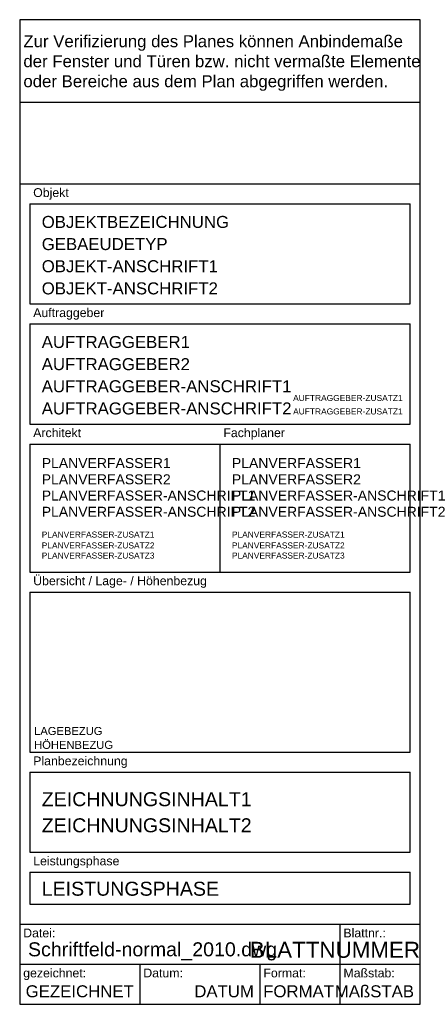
# Model space of a CAD drawing. Header units: metres. Extents: x -100 to 2, y 0 to 246.
import ezdxf
from ezdxf.enums import TextEntityAlignment as Align

# ---------------------------------------------------------------- set-up
doc = ezdxf.new("R2010")
doc.units = ezdxf.units.M
doc.styles.add('ARIAL', font='arial.ttf')

msp = doc.modelspace()

# ---------------------------------------------------------------- linework, layer by layer
for p, q in [((-100, 246.04), (-100, 0)), ((0, 246.04), (-100, 246.04)), ((0, 0), (0, 246.04)), ((0, 225.35), (-100, 225.35)), ((-100, 205), (0, 205)), ((-97.5, 200), (-97.5, 175)), ((-97.5, 200), (-2.5, 200)), ((-2.5, 175), (-2.5, 200)), ((-97.5, 175), (-2.5, 175)), ((-97.5, 170), (-97.5, 145)), ((-97.5, 170), (-2.5, 170)), ((-2.5, 145), (-2.5, 170)), ((-97.5, 145), (-2.5, 145)), ((-97.5, 140), (-97.5, 108)), ((-97.5, 140), (-2.5, 140)), ((-50, 140), (-50, 108)), ((-2.5, 108), (-2.5, 140)), ((-97.5, 108), (-2.5, 108)), ((-97.5, 103), (-97.5, 63)), ((-97.5, 103), (-2.5, 103)), ((-2.5, 63), (-2.5, 103)), ((-97.5, 63), (-2.5, 63)), ((-97.5, 58), (-97.5, 38)), ((-97.5, 58), (-2.5, 58)), ((-2.5, 38), (-2.5, 58)), ((-97.5, 38), (-2.5, 38)), ((-97.5, 33), (-97.5, 25)), ((-97.5, 33), (-2.5, 33)), ((-2.5, 25), (-2.5, 33)), ((-97.5, 25), (-2.5, 25)), ((-100, 20), (0, 20)), ((-20, 20), (-20, 0)), ((-100, 10), (0, 10)), ((-70, 10), (-70, 0)), ((-40, 10), (-40, 0)), ((-100, 0), (0, 0))]:
    msp.add_line(p, q)

# ---------------------------------------------------------------- texts
at = {"insert": (-99.08, 242.17), "char_height": 3, "attachment_point": 1, "style": 'ARIAL'}
msp.add_mtext_dynamic_manual_height_columns('Zur Verifizierung des Planes können Anbindemaße \\Pder Fenster und Türen bzw. nicht vermaßte Elemente \\Poder Bereiche aus dem Plan abgegriffen werden.', width=107.5506, gutter_width=1.25, heights=[0], dxfattribs=at)
at = {"char_height": 2.2, "attachment_point": 1, "style": 'ARIAL'}
for s, insert, width in [(' Objekt', (-97.48, 203.93), 30.81), (' Auftraggeber', (-97.48, 173.93), 30.81), (' Architekt', (-97.48, 143.93), 30.81), (' Fachplaner', (-49.98, 143.93), 30.81), (' Übersicht / Lage- / Höhenbezug', (-97.48, 106.93), 47.324), (' Planbezeichnung', (-97.48, 61.93), 30.81), (' Leistungsphase', (-97.48, 36.93), 30.81), (' Datei:', (-99.98, 18.93), 30), (' Blattnr.:', (-20, 18.93), 19.87), (' gezeichnet:', (-99.98, 8.93), 30), (' Datum:', (-69.98, 8.93), 29.9765), (' Format:', (-39.98, 8.93), 19.87), (' Maßstab:', (-19.98, 8.93), 19.87)]:
    msp.add_mtext(s, dxfattribs=dict(at, insert=insert, width=width))
at = {"insert": (-97.93, 15.49), "char_height": 3.5, "attachment_point": 1, "style": 'ARIAL'}
msp.add_mtext('Schriftfeld-normal_2010.dwg', dxfattribs=at)
at = {"style": 'ARIAL'}
for tag, p, s, height in [('OBJEKTBEZEICHNUNG', (-94.5, 194), '', 3), ('GEBAEUDETYP', (-94.5, 188.47), '', 3), ('OBJEKT-ANSCHRIFT1', (-94.5, 182.94), 'Straße Hausnummer', 3), ('OBJEKT-ANSCHRIFT2', (-94.5, 177.4), 'PLZ Ort', 3), ('AUFTRAGGEBER1', (-94.5, 164), 'Stadt Leipzig', 3), ('AUFTRAGGEBER2', (-94.5, 158.47), 'Amt', 3), ('AUFTRAGGEBER-ANSCHRIFT1', (-94.5, 152.94), 'Straße Hausnummer', 3), ('AUFTRAGGEBER-ANSCHRIFT2', (-94.5, 147.4), 'PLZ Ort', 3), ('PLANVERFASSER1', (-94.5, 134), '', 2.5), ('PLANVERFASSER1', (-47, 134), '', 2.5), ('PLANVERFASSER2', (-94.5, 129.94), '', 2.5), ('PLANVERFASSER2', (-47, 129.94), '', 2.5), ('PLANVERFASSER-ANSCHRIFT1', (-94.5, 125.89), 'Straße Hausnummer', 2.5), ('PLANVERFASSER-ANSCHRIFT1', (-47, 125.89), 'Straße Hausnummer', 2.5), ('PLANVERFASSER-ANSCHRIFT2', (-94.5, 121.83), 'PLZ Ort', 2.5), ('PLANVERFASSER-ANSCHRIFT2', (-47, 121.83), 'PLZ Ort', 2.5), ('PLANVERFASSER-ZUSATZ1', (-94.5, 116.64), 'Tel.:', 1.5), ('PLANVERFASSER-ZUSATZ1', (-47, 116.64), 'Tel.:', 1.5), ('PLANVERFASSER-ZUSATZ2', (-94.5, 113.91), 'Fax.:', 1.5), ('PLANVERFASSER-ZUSATZ2', (-47, 113.91), 'Fax.:', 1.5), ('PLANVERFASSER-ZUSATZ3', (-94.5, 111.39), 'Email:', 1.5), ('PLANVERFASSER-ZUSATZ3', (-47, 111.39), 'Email:', 1.5), ('LAGEBEZUG', (-96.4, 67.3), 'Lagebezug:', 2), ('HÖHENBEZUG', (-96.4, 63.83), 'Höhenbezug:', 2), ('ZEICHNUNGSINHALT1', (-94.5, 49.51), '', 3.5), ('ZEICHNUNGSINHALT2', (-94.5, 42.98), '', 3.5), ('LEISTUNGSPHASE', (-94.5, 27.13), 'Leistungsphase', 3.5)]:
    msp.add_attdef(tag, p, s, height=height, dxfattribs=at)
for tag, text, height, p in [('AUFTRAGGEBER-ZUSATZ1', 'Tel.:', 1.5, (-4.35, 150.77)), ('AUFTRAGGEBER-ZUSATZ1', 'Fax.:', 1.5, (-4.35, 147.4)), ('MAßSTAB', '1 : 100', 3, (-1.5, 1.75)), ('GEZEICHNET', 'Name', 3, (-71.5, 1.75)), ('DATUM', 'tt.mm.jjjj', 3, (-41.5, 1.75)), ('FORMAT', 'A3', 3, (-21.5, 1.75))]:
    msp.add_attdef(tag, text=text, height=height, dxfattribs=at).set_placement(p, align=Align.RIGHT)
msp.add_attdef('BLATTNUMMER', text='', height=4, dxfattribs=at).set_placement((0, 13.62), align=Align.MIDDLE_RIGHT)

doc.saveas('drawing.dxf')
